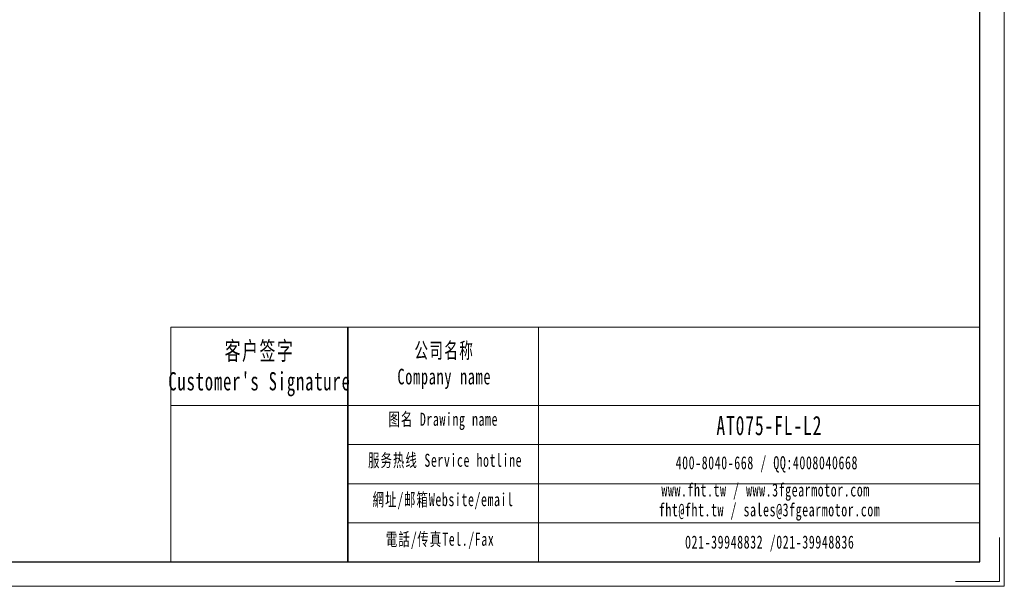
# Model space of a CAD drawing. Header units: millimetres. Extents: x -95 to 614, y -69 to 432.
# Tile 2 of 3: x 274 to 614, y -69 to 126. Entities that reach past the tile are written whole.
import ezdxf

# ---------------------------------------------------------------- set-up
doc = ezdxf.new("R2010")
doc.units = ezdxf.units.MM
doc.layers.get('0').update_dxf_attribs({"lineweight": 35})
for name, color, linetype, lineweight in [('7标注层', 4, 'Continuous', 18), ('SLD-0', 7, 'Continuous', 18), ('图框_外框线', 7, 'Continuous', 18)]:
    doc.layers.add(name, color=color, linetype=linetype, lineweight=lineweight)
doc.styles.add('标准', font='txt', dxfattribs={"width": 0.667})

msp = doc.modelspace()

# ---------------------------------------------------------------- linework, layer by layer
msp.add_line((387.1854, 20.148), (387.1854, -60.8038))
at = {"layer": '7标注层', "color": 0}
msp.add_line((326.1199, 20.148), (326.1199, -60.79), dxfattribs=at)
at = {"layer": '图框_外框线'}
for p, q in [((326.1199, 20.148), (387.1854, 20.148)), ((387.1854, 20.148), (387.1854, -60.79)), ((387.1854, 20.148), (605.2068, 20.148)), ((452.9793, 20.148), (452.9793, -60.79)), ((326.1199, -6.8611), (387.1854, -6.8611)), ((387.1854, -6.8611), (605.2068, -6.8611)), ((387.1854, -20.3656), (605.2068, -20.3656)), ((387.1854, -33.8702), (605.2068, -33.8702)), ((387.1854, -47.3747), (605.2068, -47.3747))]:
    msp.add_line(p, q, dxfattribs=at)
at = {"layer": '图框_外框线', "color": 3}
msp.add_lwpolyline([(-94.5669, -69.221), (613.6378, -69.221), (613.6378, 431.5808), (-94.5669, 431.5808)], close=True, dxfattribs=at)
at = {"layer": '图框_外框线', "color": 3, "lineweight": 25}
msp.add_lwpolyline([(-52.4118, -60.79), (605.2068, -60.79), (605.2068, 423.1498), (-52.4118, 423.1498)], close=True, dxfattribs=at)
at = {"layer": '图框_外框线', "color": 3}
msp.add_lwpolyline([(611.9516, -52.359), (611.9516, -67.5348), (596.7757, -67.5348)], dxfattribs=at)

# ---------------------------------------------------------------- texts
at = {"layer": 'SLD-0', "color": 1, "attachment_point": 2, "style": '标准'}
for s, insert, char_height, width in [("\\T1.1;客户签字\\PCustomer's Signature", (356.7579, 15.1512), 6.302115, 78.398961), ('\\T1.1;公司名称\\PCompany name', (420.4997, 14.8166), 5.401813, 69.936611), ('\\T1.1;图名 Drawing name', (420.1304, -9.3505), 4.501511, 57.5684), ('\\T1.1;\\pxt5.83333;{\\H1.23159x;\\C256;AT075-FL-L2}', (532.5974, -10.4374), 5.401813, 45.863516), ('\\T1.1;服务热线 Service hotline', (420.7688, -23.5054), 4.501511, 64.136728), ('\\T1.1;400-8040-668 / QQ:4008040668', (531.7327, -24.3655), 4.501511, 131.063328), ('\\T1.1;www.fht.tw / www.3fgearmotor.com ', (531.3176, -33.7415), 4.501511, 131.21087), ('\\T1.1;網址/邮箱Website/email', (420.0678, -37.0677), 4.501511, 66.760298), ('\\T1.1;\\pxt12;fht@fht.tw / sales@3fgearmotor.com ', (532.6895, -40.5962), 4.501511, 131.21087), ('\\T1.1;電話/传真Tel./Fax', (419.0593, -50.7358), 4.501511, 67.563228), ('\\T1.1;021-39948832 /021-39948836 ', (532.7366, -51.72), 4.501511, 100.189425)]:
    msp.add_mtext(s, dxfattribs=dict(at, insert=insert, char_height=char_height, width=width))

doc.saveas('drawing.dxf')
